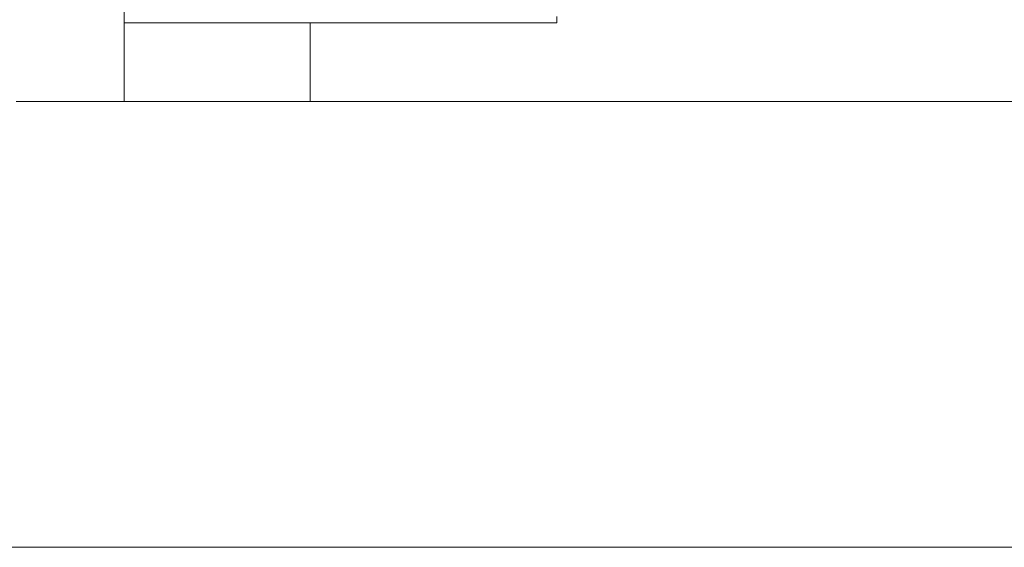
# Model space of a CAD drawing. Header units: inches. Extents: x 0.8 to 21, y 1.2 to 16.5.
# Tile 56 of 88: x 9.59 to 9.966, y 13.592 to 13.794. Entities that reach past the tile are written whole.
import ezdxf

# ---------------------------------------------------------------- set-up
doc = ezdxf.new("R2010")
doc.units = ezdxf.units.IN
doc.header["$MEASUREMENT"] = 0

msp = doc.modelspace()

# ---------------------------------------------------------------- linework, layer by layer
at = {"color": 7, "linetype": 'Continuous', "lineweight": 15}
for p, q in [((9.63023, 13.76248), (9.63023, 13.83334)), ((9.79517, 13.79247), (9.79517, 13.79489)), ((9.63023, 13.79247), (9.79517, 13.79247)), ((9.70117, 13.79247), (9.70117, 13.76248)), ((9.5891, 13.76248), (10.12297, 13.76248)), ((9.36995, 13.59248), (10.20117, 13.59248))]:
    msp.add_line(p, q, dxfattribs=at)

doc.saveas('drawing.dxf')
